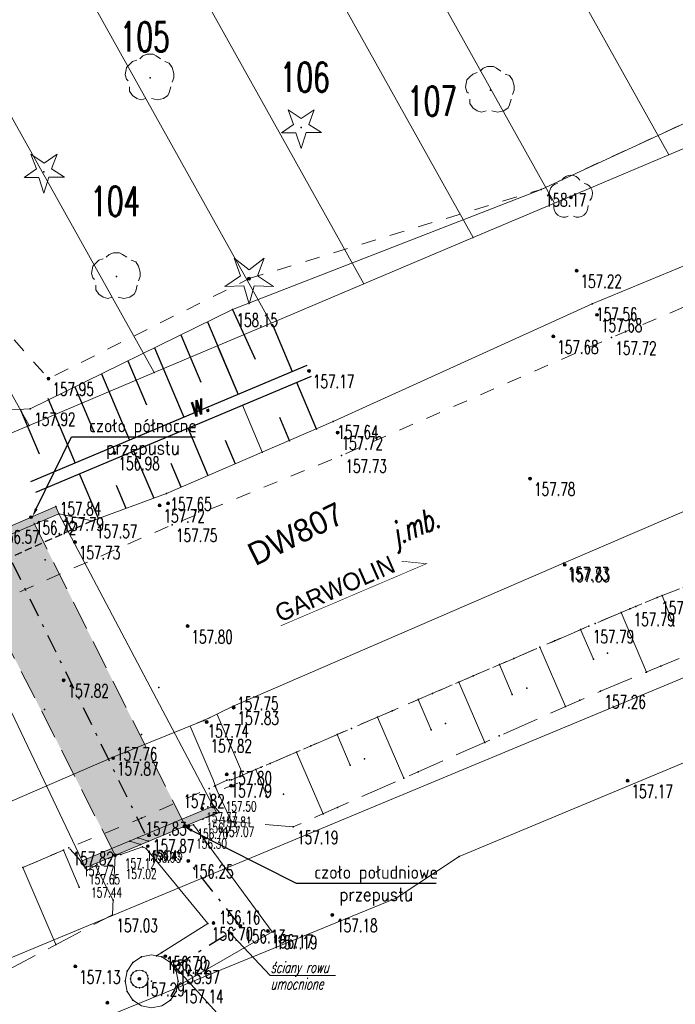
# Model space of a CAD drawing. Header units: metres. Extents: x 0 to 7483564, y 0 to 5680766.
# Tile 29 of 34: x 7483386 to 7483408, y 5680527 to 5680561. Entities that reach past the tile are written whole.
import ezdxf
from ezdxf import colors
from ezdxf.entities.mleader import LeaderData, LeaderLine
from ezdxf.enums import TextEntityAlignment as Align
from ezdxf.math import Vec2, Vec3

# ---------------------------------------------------------------- set-up
doc = ezdxf.new("R2010")
doc.units = ezdxf.units.M
doc.header["$PDSIZE"] = 1
for name, pattern in [('DASHDOT', [25.4, 12.7, -6.35, 0, -6.35]), ('GDE', [0]), ('HIDDEN', [0.375, 0.25, -0.125]), ('L_0_03', [1, 0.5, -0.5]), ('L_0_04', [1.5, 1, -0.5]), ('L_0_05', [1.75, 1.25, -0.5]), ('L_0_15', [0]), ('L_0_BB', [0])]:
    doc.linetypes.add(name, pattern=pattern)
for name, color, linetype in [('_STYL SKARPY', 8, 'Continuous'), ('_STYL_OPISY', 7, 'Continuous'), ('_STYL_OSIE', 5, 'DASHDOT')]:
    doc.layers.add(name, color=color, linetype=linetype)
for name, color, linetype, lineweight in [('_STYL_HATCH', 7, 'Continuous', 0), ('Dzialki', 90, 'GDE', 13), ('krawedz_drogi', 7, 'L_0_03', 18), ('kraweznik', 7, 'Continuous', 18), ('murek', 7, 'Continuous', 18), ('Numery_dzialek', 90, 'Continuous', 13), ('obrzeze', 7, 'L_0_03', 18), ('odwodnienie', 7, 'L_0_BB', 18), ('ogrodzenie', 7, 'L_0_15', 18), ('opisy', 7, 'Continuous', 18), ('plyta', 7, 'Continuous', 18), ('przeswit', 7, 'L_0_04', 18), ('row', 7, 'Continuous', 18), ('rzedne', 8, 'Continuous', 18), ('skarpy', 7, 'L_0_05', 18), ('skarpy_ist', 5, 'Continuous', 18), ('studnia', 7, 'Continuous', 18), ('zadrzewienie', 7, 'L_0_03', 18)]:
    doc.layers.add(name, color=color, linetype=linetype, lineweight=lineweight)
doc.styles.add('Romans', font='Romans.shx', dxfattribs={"width": 0.75})
doc.styles.get("Standard").update_dxf_attribs({"font": 'romans.shx', "width": 0.75})

# ---------------------------------------------------------------- blocks, each defined once
blk = doc.blocks.new('L_0_BB_1')
at = {"color": 0, "linetype": 'Continuous', "lineweight": 13, "flags": 128}
blk.add_lwpolyline([(0, -0.5), (0, 0.5)], dxfattribs=at)
blk = doc.blocks.new('L_0_BB_2')
at = {"color": 0, "linetype": 'Continuous', "lineweight": 13, "flags": 128}
blk.add_lwpolyline([(0, 0.5), (0, -0.5)], dxfattribs=at)
blk = doc.blocks.new('WSU')
at = {"linetype": 'Continuous', "lineweight": 13}
blk.add_hatch(color=0, dxfattribs=at).paths.add_polyline_path([(0, -0.1, 1), (0, 0.1, 1)])
at = {"color": 0, "linetype": 'Continuous', "lineweight": 13}
blk.add_circle((0, 0), 0.1, dxfattribs=at)
blk = doc.blocks.new('WSP')
at = {"linetype": 'Continuous', "lineweight": 13}
blk.add_hatch(color=0, dxfattribs=at).paths.add_polyline_path([(0, -0.1, 1), (0, 0.1, 1)])
at = {"color": 0, "linetype": 'Continuous', "lineweight": 13}
blk.add_circle((0, 0), 0.1, dxfattribs=at)
blk = doc.blocks.new('DIG')
at = {"linetype": 'Continuous', "lineweight": 18}
blk.add_hatch(color=0, dxfattribs=at).paths.add_polyline_path([(0, -0.1, 1), (0, 0.1, 1)])
at = {"color": 0, "linetype": 'Continuous', "lineweight": 18, "flags": 128}
blk.add_lwpolyline([(0, -1.74), (-0.35, -0.48), (-1.65, -0.54), (-0.57, 0.18), (-1.02, 1.4), (0, 0.6), (1.02, 1.4), (0.57, 0.18), (1.65, -0.54), (0.35, -0.48), (0, -1.74)], dxfattribs=at)
at = {"color": 0, "linetype": 'Continuous', "lineweight": 18}
blk.add_circle((0, 0), 0.1, dxfattribs=at)
blk = doc.blocks.new('DLI')
at = {"linetype": 'Continuous', "lineweight": 18}
blk.add_hatch(color=0, dxfattribs=at).paths.add_polyline_path([(0, -0.1, 1), (0, 0.1, 1)])
at = {"color": 0, "linetype": 'Continuous', "lineweight": 18}
blk.add_circle((0, 0), 0.1, dxfattribs=at)
for centre, radius, start, end in [((0, 0.8), 0.7, 29.8459319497, 150.1540680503), ((-0.77, 0.25), 0.7, 101.6336339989, 222.6626941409), ((0.77, 0.25), 0.7, 317.3373058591, 78.36636600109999), ((-0.46, -0.64), 0.71, 174.3693172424, 292.5572466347), ((0.46, -0.64), 0.71, 247.4427533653, 5.6306827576)]:
    blk.add_arc(centre, radius, start, end, dxfattribs=at)
blk = doc.blocks.new('DLN')
at = {"color": 0, "linetype": 'Continuous', "lineweight": 18, "flags": 128}
for points in [[(-0.7, 1.3), (-0.5, 1.5), (-0.2, 1.6), (0.2, 1.6), (0.4, 1.5), (0.7, 1.3)], [(-0.9, 1.2), (-1.2, 1.1), (-1.4, 0.9), (-1.6, 0.7), (-1.7, 0.2), (-1.6, -0.1), (-1.5, -0.2)], [(1.5, -0.3), (1.6, 0), (1.6, 0.3), (1.5, 0.7), (1.3, 1), (1, 1.1)], [(-1.4, -0.6), (-1.4, -0.9), (-1.2, -1.2), (-0.9, -1.4), (-0.6, -1.5), (-0.3, -1.4)], [(0.1, -1.4), (0.5, -1.5), (0.9, -1.4), (1.2, -1.2), (1.3, -1), (1.4, -0.6)]]:
    blk.add_lwpolyline(points, dxfattribs=at)
blk = doc.blocks.new('DIN')
at = {"color": 0, "linetype": 'Continuous', "lineweight": 13, "flags": 128}
blk.add_lwpolyline([(-1.3, -0.38), (-0.34, -0.38), (0, -1.44), (0.34, -0.36), (1.4, -0.36), (0.52, 0.2), (0.9, 1.2), (0.02, 0.6), (-0.88, 1.2), (-0.5, 0.2), (-1.32, -0.38)], dxfattribs=at)
blk = doc.blocks.new('A$C4FD9118A')
for p in [(-66.98405887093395, 38.85339294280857), (-55.43405887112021, 38.43339294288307), (-61.86405887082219, 37.17339294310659), (-70.5940588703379, 35.66339294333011), (-53.71728740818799, 35.06824974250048), (-68.12405887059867, 32.11339294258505), (-52.51093432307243, 32.30734474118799), (-51.98200202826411, 31.18836383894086), (-64.18584341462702, 30.98955747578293), (-51.8152354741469, 30.81153017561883), (-53.30162037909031, 30.07771441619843), (-51.33229149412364, 30.03875641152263), (-61.59253642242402, 28.90794123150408), (-70.43229148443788, 28.64490907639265), (-71.05224750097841, 27.62557674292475), (-60.76979701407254, 27.19278856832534), (-60.62096849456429, 26.81423785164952), (-68.19242995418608, 26.12673364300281), (-60.48843415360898, 26.03716716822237), (-54.09096324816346, 25.25306818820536), (-66.43251405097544, 24.74473331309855), (-66.37557450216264, 24.41373664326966), (-70.17958673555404, 24.30272942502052), (-70.08639002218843, 24.06314433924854), (-66.66316166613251, 24.34460233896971), (-71.02704563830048, 23.94388243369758), (-68.95352427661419, 23.81776057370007), (-66.23933145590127, 23.6879547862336), (-69.53492572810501, 23.09907727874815), (-70.54405887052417, 22.49339294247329), (-52.95113614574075, 22.38220250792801), (-52.91376444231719, 22.32714973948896), (-49.77399957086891, 21.22178164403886), (-49.60978012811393, 21.2856268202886), (-50.71030271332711, 20.8315472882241), (-50.50398043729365, 20.91753871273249), (-50.9954673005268, 20.71141410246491), (-65.71455647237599, 20.24637214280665), (-52.37683457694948, 20.12677707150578), (-52.094327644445, 20.24848988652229), (-51.88665299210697, 20.33597837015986), (-49.2114425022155, 20.26104222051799), (-53.26495514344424, 19.74414698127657), (-53.7544224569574, 19.53326916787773), (-54.64254302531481, 19.1506390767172), (-51.94396128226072, 19.12203728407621), (-51.4608994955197, 19.32535154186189), (-55.13201033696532, 18.93976126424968), (-49.65737309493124, 18.88624367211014), (-69.92148389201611, 18.40858667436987), (-56.02013090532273, 18.5571311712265), (-50.14189479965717, 18.68525747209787), (-66.68405887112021, 18.16339294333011), (-56.50959821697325, 18.34625335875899), (-54.2060725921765, 18.13754999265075), (-57.88718609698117, 17.75274545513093), (-57.39771878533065, 17.9636232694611), (-54.69456595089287, 17.92441153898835), (-52.39749659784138, 17.73069379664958), (-51.69749023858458, 18.03997530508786), (-70.56405887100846, 17.41339294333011), (-64.1661790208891, 17.53384903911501), (-64.15015883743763, 17.48328911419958), (-52.8850160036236, 17.51529470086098), (-65.16648476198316, 17.04659163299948), (-59.26477397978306, 17.15923755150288), (-58.77530666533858, 17.3701153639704), (-65.06618043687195, 16.99206569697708), (-60.1528945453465, 16.77660746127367), (-57.44425939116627, 16.72467074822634), (-56.9557660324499, 16.93780920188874), (-67.2740588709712, 16.56339294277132), (-60.64236185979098, 16.56572964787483), (-55.14170771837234, 16.51822802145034), (-61.53048242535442, 16.1830995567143), (-55.62922712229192, 16.30282892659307), (-68.2750468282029, 15.7837247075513), (-68.23922398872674, 15.76478731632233), (-62.0199497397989, 15.97222174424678), (-59.70545947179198, 15.73806841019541), (-63.398194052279, 15.38025494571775), (-63.21105403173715, 15.45905679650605), (-62.90807030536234, 15.5895916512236), (-60.19395283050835, 15.52492995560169), (-64.38302615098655, 15.21557753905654), (-58.37343824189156, 15.09036315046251), (-57.8859188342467, 15.30576224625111), (-64.98265646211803, 14.73988436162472), (-64.78592604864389, 14.83155201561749), (-64.38593791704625, 15.0179287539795), (-64.29459505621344, 15.02581506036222), (-64.23729275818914, 14.82903627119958), (-64.22582350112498, 15.03175261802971), (-50.78168907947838, 14.99869049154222), (-62.99612510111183, 14.42541453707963), (-62.45515291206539, 14.5383276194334), (-65.21811209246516, 14.06104182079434), (-65.1630588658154, 14.2163929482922), (-64.88362551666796, 14.21620452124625), (-64.84309836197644, 14.13320761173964), (-60.6301299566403, 14.09329647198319), (-67.27828450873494, 13.73017317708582), (-65.19602781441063, 13.70084303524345), (-64.72547515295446, 13.90838759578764), (-64.63422405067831, 13.91986384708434), (-61.11764935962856, 13.8778973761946), (-65.78831874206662, 13.46193986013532), (-65.68258568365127, 13.45201008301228), (-65.51791634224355, 13.50264391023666), (-64.2187673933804, 13.61435758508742), (-64.17237904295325, 13.61025231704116), (-62.13208865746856, 13.42969099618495), (-67.402058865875, 13.06539294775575), (-67.02216092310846, 13.14169066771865), (-69.74828064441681, 12.72135736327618), (-67.6700588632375, 12.95339294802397), (-67.30805886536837, 12.8303929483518), (-67.24611035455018, 12.75398530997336), (-67.06235988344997, 12.77988123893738), (-67.03505886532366, 12.94339294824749), (-69.92487652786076, 12.64579087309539), (-68.17378910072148, 12.47245103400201), (-67.97484033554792, 12.49585843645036), (-67.11381415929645, 12.69598862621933), (-56.49822423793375, 12.43071513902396), (-71.30392596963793, 12.05568695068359), (-69.38459279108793, 12.32740408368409), (-69.29400268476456, 12.27748843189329), (-69.18644657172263, 12.04863921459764), (-68.83390779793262, 12.10766524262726), (-65.6906310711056, 12.27752861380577), (-69.11754293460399, 11.96175147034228), (-69.38840745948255, 11.39208395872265), (-68.23638371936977, 10.94616540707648), (-58.63012031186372, 11.02001599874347), (-68.2592276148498, 10.45090529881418), (-60.80317533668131, 10.44722630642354), (-65.02438696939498, 10.15903222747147), (-64.83352353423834, 10.16810259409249), (-63.92203211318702, 10.07542162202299), (-62.98768493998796, 9.899662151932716), (-62.84379982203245, 9.87044111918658), (-70.18313932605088, 9.43645306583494), (-67.27847395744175, 9.024884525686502), (-67.27847395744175, 9.024884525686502), (-66.76497407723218, 9.05858137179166), (-66.58964377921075, 9.024884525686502), (-66.58964377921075, 9.024884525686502), (-66.5842648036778, 9.170749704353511), (-66.47119343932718, 9.045547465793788), (-69.52255178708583, 8.696673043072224), (-67.5704549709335, 8.829789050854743), (-66.29766276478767, 8.829789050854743), (-66.1496883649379, 8.69750080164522), (-67.76555044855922, 8.537808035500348), (-67.62353966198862, 8.390891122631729), (-67.55850783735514, 8.48821812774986), (-67.46118083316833, 8.553249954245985), (-67.23157077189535, 8.553249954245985), (-67.13424376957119, 8.48821812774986), (-67.06921194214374, 8.390891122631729), (-66.10256728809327, 8.537808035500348), (-67.83405886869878, 8.193392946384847), (-67.6463758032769, 8.276086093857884), (-67.62353966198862, 8.161281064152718), (-67.55850783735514, 8.063954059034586), (-67.34637580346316, 8.276086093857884), (-67.13424376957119, 8.063954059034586), (-67.06921194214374, 8.161281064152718), (-67.04637580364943, 8.276086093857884), (-66.93405886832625, 8.193392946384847), (-66.0340588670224, 8.193392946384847), (-66.0340588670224, 8.193392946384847), (-66.02767233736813, 8.037186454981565), (-67.76555044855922, 7.848977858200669), (-67.46118083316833, 7.998922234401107), (-67.34637580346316, 7.976086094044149), (-67.23157077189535, 7.998922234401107), (-66.10256728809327, 7.848977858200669), (-66.10256728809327, 7.848977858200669), (-66.07280729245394, 8.005186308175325), (-68.43353322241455, 7.464089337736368), (-67.5704549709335, 7.556996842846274), (-66.29766276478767, 7.556996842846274)]:
    blk.add_point(p)
at = {"color": 5}
for p in [(-52.70660560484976, 34.80279891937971), (-63.62785046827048, 32.03938573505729)]:
    blk.add_point(p, dxfattribs=at)
at = {"layer": 'Dzialki', "linetype": 'Continuous', "lineweight": 18, "flags": 128}
for points in [[(-49.38405886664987, 36.24339294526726), (-97.55405886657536, 122.5333929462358)], [(-101.0740588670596, 120.2333929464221), (-53.26405886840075, 34.60339294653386)], [(-56.02405886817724, 33.43339294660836), (-103.5740588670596, 118.6033929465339)], [(-59.73405886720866, 31.86339294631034), (-106.9340588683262, 116.4133929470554)], [(-62.87405886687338, 30.53339294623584), (-109.7740588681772, 114.5633929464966)], [(-66.84405886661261, 28.85339294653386), (-113.3740588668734, 112.2133929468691)], [(-71.08405886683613, 27.05339294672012), (-117.2240588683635, 109.7033929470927)], [(-45.87405886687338, 37.72339294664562), (-49.38405886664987, 36.24339294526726)], [(-49.38405886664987, 36.24339294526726), (-53.26405886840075, 34.60339294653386)], [(-93.894058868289, -0.2466070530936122), (-8.9740588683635, 35.11339294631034)], [(-53.26405886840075, 34.60339294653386), (-56.02405886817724, 33.43339294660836)], [(-56.02405886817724, 33.43339294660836), (-59.73405886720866, 31.86339294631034)], [(-59.73405886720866, 31.86339294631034), (-62.87405886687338, 30.53339294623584)], [(-62.87405886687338, 30.53339294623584), (-66.84405886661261, 28.85339294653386)], [(-66.84405886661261, 28.85339294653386), (-71.08405886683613, 27.05339294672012)], [(-71.08405886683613, 27.05339294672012), (-74.7840588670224, 25.49339294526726)]]:
    blk.add_lwpolyline(points, dxfattribs=at)
at = {"layer": 'Dzialki'}
for p in [(-49.38405886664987, 36.24339294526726), (-49.38405886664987, 36.24339294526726), (-49.38405886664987, 36.24339294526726), (-53.26405886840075, 34.60339294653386), (-53.26405886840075, 34.60339294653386), (-53.26405886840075, 34.60339294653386), (-56.02405886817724, 33.43339294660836), (-56.02405886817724, 33.43339294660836), (-56.02405886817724, 33.43339294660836), (-59.73405886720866, 31.86339294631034), (-59.73405886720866, 31.86339294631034), (-59.73405886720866, 31.86339294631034), (-62.87405886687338, 30.53339294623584), (-62.87405886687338, 30.53339294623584), (-62.87405886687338, 30.53339294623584), (-66.84405886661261, 28.85339294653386), (-66.84405886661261, 28.85339294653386), (-66.84405886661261, 28.85339294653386), (-71.08405886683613, 27.05339294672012), (-71.08405886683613, 27.05339294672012), (-71.08405886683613, 27.05339294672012)]:
    blk.add_point(p, dxfattribs=at)
at = {"layer": 'krawedz_drogi', "color": 5, "lineweight": 18, "flags": 128}
blk.add_lwpolyline([(-97.65871957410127, 14.59161719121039), (-97.33680782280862, 13.77367041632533), (-96.83821584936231, 12.82796861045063), (-96.14926148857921, 11.96814348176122), (-95.35680159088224, 11.5826352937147), (-94.33181497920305, 11.55592496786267), (-93.65162557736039, 11.58157190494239), (-87.6223759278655, 14.28680146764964), (-86.93657471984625, 15.00147777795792), (-86.45154272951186, 15.82708023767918), (-86.21777007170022, 16.64385965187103), (-86.148680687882, 17.16906384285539), (-87.04690364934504, 19.52839536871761), (-82.63605371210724, 20.89553987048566), (-82.13445313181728, 19.60473612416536), (-81.64413522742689, 18.86179597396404), (-80.9861344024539, 18.55784667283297), (-80.3257951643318, 18.39850591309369), (-79.81807372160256, 18.20327814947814), (-79.04560780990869, 18.2538121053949), (-78.13485273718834, 18.44840547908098), (-66.23933145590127, 23.6879547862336), (-60.48843415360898, 26.03716716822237), (-51.33229149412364, 30.03875641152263), (-44.79475014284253, 32.78306677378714), (-37.01598768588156, 36.05959175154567), (-12.47440232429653, 46.644536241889)], dxfattribs=at)
at = {"layer": 'kraweznik', "color": 5, "linetype": 'Continuous', "lineweight": 18, "flags": 128}
blk.add_lwpolyline([(-10.52333421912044, 40.48457363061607), (-22.93031507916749, 35.16325949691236), (-38.11132307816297, 28.75839057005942), (-52.95113614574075, 22.38220250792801), (-64.1661790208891, 17.53384903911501), (-65.16648476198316, 17.04659163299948), (-68.2750468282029, 15.7837247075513), (-76.85166242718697, 12.08183220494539), (-77.77490819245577, 11.63985596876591), (-84.33334650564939, 8.817695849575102), (-86.34926766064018, 7.936996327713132), (-92.22929698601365, 3.934790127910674), (-99.6423544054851, -1.300909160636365), (-111.2549260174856, -6.339847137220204)], dxfattribs=at)
at = {"layer": 'murek', "color": 5, "linetype": 'Continuous', "lineweight": 18, "flags": 128}
for points in [[(-74.08440380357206, 22.34402827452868), (-74.17183565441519, 22.57746437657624), (-70.17958673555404, 24.30272942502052), (-70.08639002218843, 24.06314433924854), (-74.08440380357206, 22.34402827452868)], [(-69.18644657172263, 12.04863921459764), (-69.29400268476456, 12.27748843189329), (-64.84309836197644, 14.13320761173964), (-64.72547515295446, 13.90838759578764), (-69.18644657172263, 12.04863921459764)], [(-67.402058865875, 13.06539294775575), (-67.03505886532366, 12.94339294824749)], [(-67.6700588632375, 12.95339294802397), (-67.30805886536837, 12.8303929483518)]]:
    blk.add_lwpolyline(points, dxfattribs=at)
at = {"layer": 'obrzeze', "color": 5, "lineweight": 18, "flags": 128}
for points in [[(-9.886831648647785, 38.41063863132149), (-21.77061639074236, 33.23035655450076), (-37.79345708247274, 26.38556005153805), (-47.0416205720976, 22.39025089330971), (-48.35753192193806, 21.81332506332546), (-48.8461332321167, 21.58251717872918), (-49.77399957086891, 21.22178164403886), (-50.71030271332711, 20.8315472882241), (-52.094327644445, 20.24848988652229), (-63.21105403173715, 15.45905679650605), (-64.22582350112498, 15.03175261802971)], [(-64.38593791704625, 15.0179287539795), (-64.98265646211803, 14.73988436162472), (-67.27828450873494, 13.73017317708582), (-69.74828064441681, 12.72135736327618), (-76.12000664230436, 9.994855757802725), (-76.9570492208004, 9.6120002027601), (-78.73275814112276, 8.788440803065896), (-83.46571218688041, 6.874576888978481), (-85.21351715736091, 6.1104790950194), (-84.19855648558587, 3.735046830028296), (-84.15019810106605, 3.599017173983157)]]:
    blk.add_lwpolyline(points, dxfattribs=at)
at = {"layer": 'odwodnienie', "lineweight": 18}
for p, q in [((-64.70679763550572, 17.24328364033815), (-63.919033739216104, 15.402207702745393)), ((-65.62617188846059, 16.84989962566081), (-64.847018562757, 15.028947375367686)), ((-63.919033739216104, 15.402207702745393), (-63.769439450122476, 15.005425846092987)), ((-64.847018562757, 15.028947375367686), (-64.70514606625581, 14.652646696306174))]:
    blk.add_line(p, q, dxfattribs=at)
at = {"layer": 'ogrodzenie', "lineweight": 18}
for p, q in [((-6.378717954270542, 33.13147293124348), (-37.41113381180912, 20.40942056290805)), ((-6.378717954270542, 33.13147293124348), (-37.41113381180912, 20.40942056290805)), ((-37.41113381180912, 20.40942056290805), (-56.49822423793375, 12.43071513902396)), ((-37.41113381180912, 20.40942056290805), (-56.49822423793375, 12.43071513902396)), ((-56.49822423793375, 12.43071513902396), (-58.63012031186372, 11.02001599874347)), ((-56.49822423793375, 12.43071513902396), (-58.63012031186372, 11.02001599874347)), ((-58.63012031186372, 11.02001599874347), (-68.22713313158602, 7.092393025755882)), ((-58.63012031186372, 11.02001599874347), (-68.22713313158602, 7.092393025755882)), ((-68.22713313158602, 7.092393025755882), (-76.0819274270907, 3.854176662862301)), ((-68.22713313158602, 7.092393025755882), (-76.0819274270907, 3.854176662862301))]:
    blk.add_line(p, q, dxfattribs=at)
at = {"layer": 'opisy', "linetype": 'Continuous', "lineweight": 13, "flags": 128}
for points in [[(-60.69561782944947, 8.392860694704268), (-62.91405887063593, 8.392860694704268), (-64.36405887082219, 9.933392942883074)], [(-60.63907146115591, 6.509216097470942), (-64.16057766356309, 6.509216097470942), (-66.1496883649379, 8.69750080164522)]]:
    blk.add_lwpolyline(points, dxfattribs=at)
at = {"layer": 'plyta', "color": 5, "linetype": 'Continuous', "lineweight": 18, "flags": 128}
for points in [[(-64.84309836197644, 14.13320761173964), (-70.08639002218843, 24.06314433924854)], [(-69.29400268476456, 12.27748843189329), (-74.08440380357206, 22.34402827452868)]]:
    blk.add_lwpolyline(points, dxfattribs=at)
at = {"layer": 'przeswit', "lineweight": 18, "flags": 128}
for points in [[(-65.78831874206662, 13.46193986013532), (-71.02704563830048, 23.94388243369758)], [(-68.17378910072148, 12.47245103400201), (-73.483368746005, 22.87286510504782)]]:
    blk.add_lwpolyline(points, dxfattribs=at)
at = {"layer": 'row', "color": 5, "linetype": 'Continuous', "lineweight": 18, "flags": 128}
for points in [[(-14.74775381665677, 51.64407429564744), (-40.43648979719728, 41.19975701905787), (-53.71728740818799, 35.06824974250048), (-64.18584341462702, 30.98955747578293)], [(-70.08639002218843, 24.06314433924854), (-68.95352427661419, 23.81776057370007), (-66.43251405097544, 24.74473331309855), (-60.76979701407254, 27.19278856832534), (-51.98200202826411, 31.18836383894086), (-45.09306884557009, 34.03725515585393), (-37.62052621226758, 37.19094857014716), (-12.72298297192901, 47.46722710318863)], [(-72.80738962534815, 27.5346001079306), (-71.05224750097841, 27.62557674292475), (-64.18584341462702, 30.98955747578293)], [(-66.07280729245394, 8.005186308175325), (-66.02767233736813, 8.037186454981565), (-62.84379982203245, 9.87044111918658), (-65.51791634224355, 13.50264391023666), (-65.78831874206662, 13.46193986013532)], [(-68.17378910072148, 12.47245103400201), (-67.97484033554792, 12.49585843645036), (-67.24611035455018, 12.75398530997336), (-67.11381415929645, 12.69598862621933), (-65.02438696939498, 10.15903222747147), (-66.5842648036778, 9.170749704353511), (-66.76497407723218, 9.05858137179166)]]:
    blk.add_lwpolyline(points, dxfattribs=at)
at = {"layer": 'skarpy', "color": 5, "lineweight": 18, "flags": 128}
blk.add_lwpolyline([(-9.886831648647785, 38.41063863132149), (-8.680295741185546, 34.53668474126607), (-20.08485027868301, 30.59349662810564), (-36.7251389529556, 24.25071045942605), (-51.69749023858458, 18.03997530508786), (-62.13208865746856, 13.42969099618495), (-65.19602781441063, 13.70084303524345), (-64.63422405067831, 13.91986384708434), (-64.88362551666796, 14.21620452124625), (-64.98265646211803, 14.73988436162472), (-64.38593791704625, 15.0179287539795), (-64.22582350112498, 15.03175261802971), (-63.21105403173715, 15.45905679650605), (-52.094327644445, 20.24848988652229), (-50.71030271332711, 20.8315472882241), (-49.77399957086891, 21.22178164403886), (-48.8461332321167, 21.58251717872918), (-48.35753192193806, 21.81332506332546), (-47.0416205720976, 22.39025089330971), (-37.79345708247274, 26.38556005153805), (-21.77061639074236, 33.23035655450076), (-9.886831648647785, 38.41063863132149)], dxfattribs=at)
at = {"layer": 'skarpy', "lineweight": 18, "flags": 128}
blk.add_lwpolyline([(-78.73275814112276, 8.788440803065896), (-77.893553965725, 6.604240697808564), (-75.82527731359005, 6.461431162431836), (-68.2592276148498, 10.45090529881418), (-68.17378910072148, 12.47245103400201), (-69.11754293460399, 11.96175147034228), (-69.18644657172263, 12.04863921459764), (-69.38459279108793, 12.32740408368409), (-69.74828064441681, 12.72135736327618), (-76.12000664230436, 9.994855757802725), (-76.9570492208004, 9.6120002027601), (-78.73275814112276, 8.788440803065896)], dxfattribs=at)
at = {"layer": 'skarpy', "linetype": 'Continuous', "lineweight": 18, "flags": 128}
for points in [[(-69.92487652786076, 12.64579087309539), (-69.38840745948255, 11.39208395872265)], [(-71.30392596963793, 12.05568695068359), (-70.18313932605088, 9.43645306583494)], [(-68.83390779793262, 12.10766524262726), (-68.23638371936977, 10.94616540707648)]]:
    blk.add_lwpolyline(points, dxfattribs=at)
at = {"layer": 'skarpy_ist', "linetype": 'Continuous', "lineweight": 18, "flags": 128}
for points in [[(-49.60978012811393, 21.2856268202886), (-49.2114425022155, 20.26104222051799)], [(-50.9954673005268, 20.71141410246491), (-50.14189479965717, 18.68525747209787)], [(-52.37683457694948, 20.12677707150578), (-51.94396128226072, 19.12203728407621)], [(-53.7544224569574, 19.53326916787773), (-52.8850160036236, 17.51529470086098)], [(-55.13201033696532, 18.93976126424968), (-54.69456595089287, 17.92441153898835)], [(-56.50959821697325, 18.34625335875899), (-55.62922712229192, 16.30282892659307)], [(-57.88718609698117, 17.75274545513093), (-57.44425939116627, 16.72467074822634)], [(-59.26477397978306, 17.15923755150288), (-58.37343824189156, 15.09036315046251)], [(-60.64236185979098, 16.56572964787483), (-60.19395283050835, 15.52492995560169)], [(-62.0199497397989, 15.97222174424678), (-61.11764935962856, 13.8778973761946)], [(-63.398194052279, 15.38025494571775), (-62.99612510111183, 14.42541453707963)], [(-64.78592604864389, 14.83155201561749), (-64.2187673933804, 13.61435758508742)]]:
    blk.add_lwpolyline(points, dxfattribs=at)
at = {"layer": 'studnia', "color": 5, "linetype": 'Continuous', "lineweight": 18, "flags": 128}
for points in [[(-66.93405886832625, 9.093392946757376), (-66.58964377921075, 9.024884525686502), (-66.29766276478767, 8.829789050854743), (-66.10256728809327, 8.537808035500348), (-66.0340588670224, 8.193392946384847), (-66.10256728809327, 7.848977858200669), (-66.29766276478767, 7.556996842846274), (-66.58964377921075, 7.361901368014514), (-66.93405886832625, 7.293392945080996), (-67.27847395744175, 7.361901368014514), (-67.5704549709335, 7.556996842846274), (-67.76555044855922, 7.848977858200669), (-67.83405886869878, 8.193392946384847), (-67.76555044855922, 8.537808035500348), (-67.5704549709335, 8.829789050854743), (-67.27847395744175, 9.024884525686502)], [(-67.34637580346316, 8.576086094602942), (-67.23157077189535, 8.553249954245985), (-67.13424376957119, 8.48821812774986), (-67.06921194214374, 8.390891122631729), (-67.04637580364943, 8.276086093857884), (-67.06921194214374, 8.161281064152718), (-67.13424376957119, 8.063954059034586), (-67.23157077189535, 7.998922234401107), (-67.34637580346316, 7.976086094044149), (-67.46118083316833, 7.998922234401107), (-67.55850783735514, 8.063954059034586), (-67.62353966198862, 8.161281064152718), (-67.6463758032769, 8.276086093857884), (-67.62353966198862, 8.390891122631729), (-67.55850783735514, 8.48821812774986), (-67.46118083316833, 8.553249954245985)]]:
    blk.add_lwpolyline(points, close=True, dxfattribs=at)
at = {"layer": 'zadrzewienie', "lineweight": 18, "flags": 128}
for points in [[(-63.62785046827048, 32.03938573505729), (-53.71728740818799, 35.06824974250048), (-40.43648979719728, 41.19975701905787), (-14.74775381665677, 51.64407429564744)], [(-80.21778598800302, 39.69587371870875), (-70.43229148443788, 28.64490907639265), (-63.62785046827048, 32.03938573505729)]]:
    blk.add_lwpolyline(points, dxfattribs=at)
at = {"linetype": 'Continuous', "xscale": 0.5, "yscale": 0.5, "zscale": 0.5}
for name, p in [('DLN', (-66.98405887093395, 38.85339294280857)), ('DLN', (-55.43405887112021, 38.43339294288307)), ('DIN', (-61.86405887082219, 37.17339294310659)), ('DIN', (-70.5940588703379, 35.66339294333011)), ('DLN', (-68.12405887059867, 32.11339294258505)), ('WSP', (-52.51093432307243, 32.30734474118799)), ('WSP', (-51.8152354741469, 30.81153017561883)), ('WSU', (-53.30162037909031, 30.07771441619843)), ('WSP', (-61.59253642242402, 28.90794123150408)), ('WSP', (-70.43229148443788, 28.64490907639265)), ('WSP', (-60.62096849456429, 26.81423785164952)), ('WSP', (-68.19242995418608, 26.12673364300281)), ('WSU', (-54.09096324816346, 25.25306818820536)), ('WSU', (-66.66316166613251, 24.34460233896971)), ('WSP', (-66.37557450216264, 24.41373664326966)), ('WSP', (-71.02704563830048, 23.94388243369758)), ('WSU', (-69.53492572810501, 23.09907727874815)), ('WSU', (-52.91376444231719, 22.32714973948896)), ('WSU', (-65.71455647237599, 20.24637214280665)), ('WSU', (-69.92148389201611, 18.40858667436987)), ('WSU', (-64.15015883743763, 17.48328911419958)), ('WSU', (-65.06618043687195, 16.99206569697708)), ('WSU', (-68.23922398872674, 15.76478731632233)), ('WSU', (-64.38302615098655, 15.21557753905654)), ('WSP', (-50.78168907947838, 14.99869049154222)), ('WSU', (-64.23729275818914, 14.82903627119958)), ('WSP', (-65.21811209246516, 14.06104182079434)), ('WSP', (-65.78831874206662, 13.46193986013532)), ('WSP', (-65.68258568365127, 13.45201008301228)), ('WSU', (-67.02216092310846, 13.14169066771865)), ('WSP', (-67.06235988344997, 12.77988123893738)), ('WSP', (-68.17378910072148, 12.47245103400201)), ('WSP', (-65.6906310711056, 12.27752861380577)), ('WSP', (-60.80317533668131, 10.44722630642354)), ('WSP', (-64.83352353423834, 10.16810259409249)), ('WSP', (-63.92203211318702, 10.07542162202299)), ('WSP', (-62.98768493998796, 9.899662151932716)), ('WSP', (-66.47119343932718, 9.045547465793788)), ('WSP', (-69.52255178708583, 8.696673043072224)), ('WSU', (-66.1496883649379, 8.69750080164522)), ('WSU', (-67.34637580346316, 8.276086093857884)), ('WSP', (-68.43353322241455, 7.464089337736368))]:
    blk.add_blockref(name, p, dxfattribs=at)
at = {"color": 5, "linetype": 'Continuous', "xscale": 0.5, "yscale": 0.5, "zscale": 0.5}
for name, p in [('DLI', (-52.70660560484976, 34.80279891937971)), ('DIG', (-63.62785046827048, 32.03938573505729))]:
    blk.add_blockref(name, p, dxfattribs=at)
at = {"layer": 'odwodnienie', "linetype": 'Continuous'}
for name, p, xscale, yscale, zscale, rotation in [('L_0_BB_1', (-65.16648476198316, 17.04659163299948), 0.5, 0.5, 0.5, 293.17), ('L_0_BB_2', (-64.23729275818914, 14.82903627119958), 0.4999999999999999, 0.4999999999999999, 0.4999999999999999, 110.66)]:
    blk.add_blockref(name, p, dxfattribs=dict(at, xscale=xscale, yscale=yscale, zscale=zscale, rotation=rotation))
at = {"layer": 'Numery_dzialek', "lineweight": 20, "width": 0.66}
for s, p in [('105', (-68.01405886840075, 40.74339294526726)), ('106', (-62.58405886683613, 39.37339294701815)), ('107', (-58.26405886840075, 38.56339294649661)), ('104', (-69.01405886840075, 35.1633929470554))]:
    blk.add_text(s, height=1, dxfattribs=at).set_placement(p, align=Align.TOP_LEFT)
at = {"layer": 'opisy', "lineweight": 15, "oblique": 15, "width": 0.66}
for s, p in [('w.', (-65.8440588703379, 27.99339294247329)), ('j.mb.', (-58.93405887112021, 23.6533929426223))]:
    blk.add_text(s, height=0.75, rotation=23.4, dxfattribs=at).set_placement(p, align=Align.TOP_LEFT)
for s, p in [('ściany rowu', (-62.89502316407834, 8.857469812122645)), ('umocnione', (-62.89502316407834, 8.294969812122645))]:
    blk.add_text(s, height=0.375, dxfattribs=at).set_placement(p, align=Align.TOP_LEFT)
at = {"layer": 'rzedne', "lineweight": 9, "width": 0.66}
for s, height, p in [('158.17', 0.45, (-53.58228740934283, 34.933249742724)), ('157.22', 0.45, (-52.37593432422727, 32.17234474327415)), ('158.15', 0.45, (-64.05084341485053, 30.85455747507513)), ('157.56', 0.45, (-51.84700203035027, 31.05336383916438)), ('157.68', 0.45, (-51.68023547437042, 30.67653017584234)), ('157.68', 0.45, (-53.16662038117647, 29.94271441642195)), ('157.72', 0.45, (-51.1972914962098, 29.90375641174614)), ('157.17', 0.45, (-61.45753642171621, 28.77294123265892)), ('157.95', 0.45, (-70.2972914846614, 28.50990907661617)), ('157.92', 0.45, (-70.91724750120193, 27.49057674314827)), ('157.64', 0.45, (-60.63479701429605, 27.05778856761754)), ('157.72', 0.45, (-60.48596849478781, 26.67923785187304)), ('156.98', 0.45, (-68.05742995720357, 25.99173364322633)), ('157.73', 0.45, (-60.35343415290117, 25.90216716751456)), ('157.78', 0.45, (-53.95596324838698, 25.11806818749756)), ('157.65', 0.45, (-66.29751405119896, 24.60973331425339)), ('157.72', 0.45, (-66.5281616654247, 24.20960233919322)), ('156.72', 0.45, (-70.892045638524, 23.8088824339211)), ('157.79', 0.45, (-69.95139002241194, 23.92814433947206)), ('156.57', 0.45, (-72.1351610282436, 23.49717306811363)), ('157.57', 0.45, (-68.8185242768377, 23.68276057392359)), ('157.75', 0.45, (-66.10433145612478, 23.55295478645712)), ('157.73', 0.45, (-69.39992572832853, 22.96407727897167)), ('157.73', 0.45, (-52.81613614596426, 22.24720250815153)), ('157.83', 0.45, (-52.77876444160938, 22.19214973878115)), ('157.78', 0.45, (-49.63899957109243, 21.0867816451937)), ('157.79', 0.45, (-50.57530271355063, 20.6965472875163)), ('157.79', 0.45, (-51.95932764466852, 20.11348988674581)), ('157.75', 0.45, (-64.03117902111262, 17.84359324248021)), ('157.26', 0.45, (-51.56249023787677, 17.90497530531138)), ('157.83', 0.45, (-64.01515883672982, 17.3482891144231)), ('157.74', 0.45, (-65.03148476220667, 16.91159163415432)), ('157.82', 0.45, (-64.93118043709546, 16.403171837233)), ('157.80', 0.45, (-64.24802615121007, 15.31481387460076)), ('157.79', 0.45, (-64.25093791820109, 14.88292875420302)), ('157.17', 0.45, (-50.6466890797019, 14.86369049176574)), ('157.50', 0.3375, (-64.42220797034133, 14.29641865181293)), ('157.77', 0.3375, (-65.08311209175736, 13.92604182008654)), ('157.81', 0.3375, (-64.59047515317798, 13.77338759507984)), ('156.70', 0.3375, (-65.38291634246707, 13.36764391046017)), ('156.73', 0.3375, (-65.06102781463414, 13.56584303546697)), ('157.07', 0.3375, (-64.49922405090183, 13.43873327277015)), ('156.30', 0.3375, (-65.42358989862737, 13.03576256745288)), ('157.19', 0.45, (-61.99708865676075, 13.29469099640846)), ('157.12', 0.3375, (-67.83984033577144, 12.36085843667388)), ('157.04', 0.3375, (-67.1111103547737, 12.61898531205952)), ('156.93', 0.3375, (-66.97881416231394, 12.56098862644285)), ('156.45', 0.3375, (-66.92735988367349, 12.6448812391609)), ('157.77', 0.3375, (-69.25371367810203, 12.10179064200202)), ('157.65', 0.3375, (-69.05556745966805, 11.82302577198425)), ('157.02', 0.3375, (-67.81621370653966, 12.00382975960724)), ('157.44', 0.3375, (-68.98666382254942, 11.37599704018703)), ('157.03', 0.45, (-68.12422761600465, 10.31590529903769)), ('156.70', 0.45, (-64.8893869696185, 10.02403222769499)), ('157.18', 0.45, (-60.66817533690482, 10.31222630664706)), ('156.13', 0.45, (-63.78703211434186, 9.940421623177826)), ('156.17', 0.45, (-62.8526849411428, 9.764662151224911)), ('157.19', 0.45, (-62.70879982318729, 9.735441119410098)), ('156.70', 0.45, (-66.44926480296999, 9.035749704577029)), ('156.22', 0.45, (-66.3361934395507, 8.910547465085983)), ('157.13', 0.45, (-69.38755178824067, 8.561673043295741)), ('155.97', 0.45, (-66.0146883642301, 8.562500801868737)), ('157.29', 0.45, (-67.21137580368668, 8.141086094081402)), ('157.14', 0.45, (-65.89267233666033, 7.902186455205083))]:
    blk.add_text(s, height=height, dxfattribs=at).set_placement(p, align=Align.TOP_LEFT)
at = {"layer": 'rzedne', "color": 7, "lineweight": 9, "width": 0.66}
for s, p in [('157.84', (-70.04458673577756, 24.45379230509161)), ('157.80', (-65.57955647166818, 20.11137214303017)), ('157.82', (-69.78648389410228, 18.27358667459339)), ('157.76', (-68.14004682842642, 16.13144068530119)), ('157.87', (-68.10422398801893, 15.62978731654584)), ('157.82', (-65.85388970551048, 14.53075325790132)), ('157.83', (-67.14328450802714, 13.59517317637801)), ('157.87', (-66.8871609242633, 13.00669066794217)), ('157.82', (-69.61328064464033, 12.58635736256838)), ('156.25', (-65.5556310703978, 12.14252861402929)), ('156.16', (-64.64579195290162, 10.58193456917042))]:
    blk.add_text(s, height=0.45, dxfattribs=at).set_placement(p, align=Align.TOP_LEFT)

msp = doc.modelspace()

# ---------------------------------------------------------------- linework, layer by layer
at = {"layer": '_STYL SKARPY'}
for p, q in [((7483393.353166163, 5680550.93435074), (7483394.118413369, 5680549.24998275)), ((7483393.353166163, 5680550.93435074), (7483394.118413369, 5680549.24998275)), ((7483392.499662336, 5680550.516203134), (7483393.537056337, 5680548.054434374)), ((7483392.499662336, 5680550.516203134), (7483393.537056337, 5680548.054434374)), ((7483394.699770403, 5680550.445531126), (7483395.38009679, 5680548.831095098)), ((7483394.699770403, 5680550.445531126), (7483395.38009679, 5680548.831095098)), ((7483391.600196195, 5680550.075537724), (7483392.275372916, 5680548.473322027)), ((7483391.600196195, 5680550.075537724), (7483392.275372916, 5680548.473322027)), ((7483390.700730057, 5680549.634872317), (7483391.69401588, 5680547.27777365)), ((7483390.700730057, 5680549.634872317), (7483391.69401588, 5680547.27777365)), ((7483392.856729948, 5680549.668870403), (7483393.537056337, 5680548.054434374)), ((7483392.856729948, 5680549.668870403), (7483393.537056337, 5680548.054434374)), ((7483389.801263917, 5680549.194206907), (7483390.432332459, 5680547.696661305)), ((7483389.801263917, 5680549.194206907), (7483390.432332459, 5680547.696661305)), ((7483388.901797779, 5680548.753541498), (7483389.850975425, 5680546.501112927)), ((7483388.901797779, 5680548.753541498), (7483389.850975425, 5680546.501112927)), ((7483388.002331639, 5680548.312876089), (7483388.63340018, 5680546.815330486)), ((7483388.002331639, 5680548.312876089), (7483388.63340018, 5680546.815330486)), ((7483396.215755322, 5680546.848050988), (7483395.535428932, 5680548.462487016)), ((7483396.215755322, 5680546.848050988), (7483395.535428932, 5680548.462487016)), ((7483387.080811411, 5680547.924545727), (7483388.007934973, 5680545.7244522)), ((7483387.080811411, 5680547.924545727), (7483388.007934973, 5680545.7244522)), ((7483386.159291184, 5680547.536215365), (7483386.790359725, 5680546.038669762)), ((7483386.159291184, 5680547.536215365), (7483386.790359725, 5680546.038669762)), ((7483395.294235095, 5680546.459720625), (7483394.954071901, 5680547.266938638)), ((7483395.294235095, 5680546.459720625), (7483394.954071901, 5680547.266938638)), ((7483392.529674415, 5680545.294729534), (7483391.849348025, 5680546.909165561)), ((7483392.529674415, 5680545.294729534), (7483391.849348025, 5680546.909165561)), ((7483393.451194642, 5680545.683059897), (7483393.111031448, 5680546.490277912)), ((7483393.451194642, 5680545.683059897), (7483393.111031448, 5680546.490277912)), ((7483390.686633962, 5680544.518068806), (7483390.006307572, 5680546.132504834)), ((7483390.686633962, 5680544.518068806), (7483390.006307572, 5680546.132504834)), ((7483391.608154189, 5680544.90639917), (7483391.267990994, 5680545.713617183)), ((7483391.608154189, 5680544.90639917), (7483391.267990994, 5680545.713617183)), ((7483388.801250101, 5680543.841890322), (7483388.163267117, 5680545.35584411)), ((7483388.801250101, 5680543.841890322), (7483388.163267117, 5680545.35584411)), ((7483389.740826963, 5680544.187371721), (7483389.414364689, 5680544.962077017)), ((7483389.740826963, 5680544.187371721), (7483389.414364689, 5680544.962077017)), ((7483387.881790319, 5680543.448670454), (7483387.628243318, 5680544.050345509)), ((7483387.881790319, 5680543.448670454), (7483387.628243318, 5680544.050345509))]:
    msp.add_line(p, q, dxfattribs=at)
at = {"layer": '_STYL SKARPY', "color": 96, "linetype": 'HIDDEN'}
msp.add_line((7483388.585485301, 5680543.762553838), (7483383.120636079, 5680541.324956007), dxfattribs=at)
msp.add_line((7483388.585485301, 5680543.762553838), (7483383.120636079, 5680541.324956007), dxfattribs=at)
at = {"layer": '_STYL SKARPY', "flags": 128}
for points in [[(7483395.868807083, 5680549.037038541), (7483386.496638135, 5680545.087588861)], [(7483395.868807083, 5680549.037038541), (7483386.496638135, 5680545.087588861)], [(7483396.024139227, 5680548.66843045), (7483386.660515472, 5680544.722581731)], [(7483396.024139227, 5680548.66843045), (7483386.660515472, 5680544.722581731)]]:
    msp.add_lwpolyline(points, dxfattribs=at)
at = {"layer": '_STYL_HATCH', "color": 96}
msp.add_line((7483394.372714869, 5680546.071390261), (7483393.692388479, 5680547.685826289), dxfattribs=at)
msp.add_line((7483394.372714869, 5680546.071390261), (7483393.692388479, 5680547.685826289), dxfattribs=at)
msp.add_line((7483394.372714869, 5680546.071390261), (7483393.692388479, 5680547.685826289), dxfattribs=at)
msp.add_line((7483394.372714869, 5680546.071390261), (7483393.692388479, 5680547.685826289), dxfattribs=at)

# ---------------------------------------------------------------- next in the draw order: block references
msp.add_blockref('A$C4FD9118A', (7483457.539009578, 5680519.944793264))

# ---------------------------------------------------------------- next in the draw order: hatches: boundary and pattern name
at = {"transparency": 33554483}
h = msp.add_hatch(color=12, dxfattribs=at)
h.dxf.hatch_style = 1
h.paths.add_polyline_path([(7483383.453365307, 5680542.285241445), (7483387.452619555, 5680544.007937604), (7483387.359422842, 5680544.247522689), (7483383.367173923, 5680542.522257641)])
h = msp.add_hatch(color=12, dxfattribs=at)
h.dxf.hatch_style = 1
h.paths.add_polyline_path([(7483384.168834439, 5680542.59593453), (7483386.629294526, 5680543.653913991), (7483391.636050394, 5680533.636112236), (7483389.25069203, 5680532.641582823)])
h = msp.add_hatch(color=12, dxfattribs=at)
h.dxf.hatch_style = 1
h.paths.add_polyline_path([(7483388.352563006, 5680531.993432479), (7483392.813534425, 5680533.85318086), (7483392.695911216, 5680534.078000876), (7483388.245006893, 5680532.222281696)])

# ---------------------------------------------------------------- next in the draw order: linework, layer by layer
at = {"layer": '_STYL_OPISY', "linetype": 'Continuous', "const_width": 0.02}
msp.add_lwpolyline([(7483394.98348115, 5680540.201256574), (7483399.933179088, 5680542.309727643), (7483399.088638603, 5680542.394293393)], dxfattribs=at)
at = {"layer": '_STYL_OSIE', "color": 7, "ltscale": 0.05, "flags": 128}
for points in [[(7483385.26884855, 5680543.576966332), (7483390.503950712, 5680532.888186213)], [(7483391.389321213, 5680528.642294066), (7483393.616977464, 5680530.020214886), (7483391.848378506, 5680532.222321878)]]:
    msp.add_lwpolyline(points, dxfattribs=at)

# ---------------------------------------------------------------- next in the draw order: leaders
at = {"layer": '_STYL_OPISY'}
ml = msp.add_multileader_mtext('Standard', dxfattribs=at)
ml.set_content('{\\W0.85;\\C256;czoło północne\\Pprzepustu}', color=5, style='Romans')
ml.set_leader_properties(color=256, lineweight=-1)
ml.build(insert=Vec2(0, 0))
ml.multileader.update_dxf_attribs({"text_left_attachment_type": 6, "text_right_attachment_type": 6, "dogleg_length": 0.03677554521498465, "arrow_head_size": 0.300000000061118})
ctx = ml.context
ctx.base_point, ctx.char_height, ctx.arrow_head_size, ctx.landing_gap_size, ctx.plane_origin = Vec3(7483387.995821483, 5680546.618486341), 0.45, 0.300000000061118, 0.1200000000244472, Vec3(7483386.194585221, 5680549.940467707)
ctx.left_attachment, ctx.right_attachment, ctx.text_align_type = 6, 6, 1
notes = []
notes.append((ctx, [(1, (1, 1, 0), (7483387.885494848, 5680546.618486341), (1, 0), 0.1103266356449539, [(0, [(7483386.56012699, 5680543.902104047)], 0, [])])]))
ctx.mtext.insert, ctx.mtext.alignment, ctx.mtext.flow_direction = Vec3(7483390.310642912, 5680547.218486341), 2, 5
at = {"layer": '_STYL_OPISY', "linetype": 'Continuous'}
ml = msp.add_multileader_mtext('Standard', dxfattribs=at)
ml.set_content('{\\fArial|b0|i0|c238|p34;\\W0.95;DW807}', color=256)
ml.set_leader_properties(linetype='Continuous')
ml.build(insert=Vec2(0, 0))
ml.multileader.update_dxf_attribs({"text_right_attachment_type": 6, "dogleg_length": 0.36, "arrow_head_size": 0.093312})
ctx = ml.context
ctx.base_point, ctx.char_height, ctx.arrow_head_size, ctx.landing_gap_size, ctx.plane_origin, ctx.plane_x_axis, ctx.plane_y_axis = Vec3(7483394.022401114, 5680542.59582913), 0.7776000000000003, 0.093312, 0.046656, Vec3(7483383.833346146, 5680546.234800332), Vec3(0.8980722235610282, 0.439848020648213), Vec3(-0.439848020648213, 0.8980722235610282)
ctx.right_attachment, ctx.text_align_type = 6, 2
notes.append((ctx, [(0, (0, 0, 0), (0, 0), (1, 0), 1, [])]))
ctx.mtext.insert, ctx.mtext.text_direction, ctx.mtext.rotation, ctx.mtext.alignment, ctx.mtext.flow_direction = Vec3(7483396.867181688, 5680544.429424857), Vec3(0.8980722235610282, 0.439848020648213), 0.4554294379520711, 3, 5
ml = msp.add_multileader_mtext('Standard', dxfattribs=at)
ml.set_content('{\\fArial|b0|i0|c238|p34;\\W0.95;GARWOLIN}', color=256)
ml.set_leader_properties(linetype='Continuous')
ml.build(insert=Vec2(0, 0))
ml.multileader.update_dxf_attribs({"text_right_attachment_type": 6, "dogleg_length": 0.36, "arrow_head_size": 0.072})
ctx = ml.context
ctx.base_point, ctx.char_height, ctx.arrow_head_size, ctx.landing_gap_size, ctx.plane_origin, ctx.plane_x_axis, ctx.plane_y_axis = Vec3(7483394.907704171, 5680540.608093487), 0.6000000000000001, 0.072, 0.036, Vec3(7483387.090518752, 5680543.698832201), Vec3(0.9151499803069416, 0.403113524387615), Vec3(-0.403113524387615, 0.9151499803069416)
ctx.right_attachment, ctx.text_align_type = 6, 2
notes.append((ctx, [(0, (0, 0, 0), (0, 0), (1, 0), 1, [])]))
ctx.mtext.insert, ctx.mtext.text_direction, ctx.mtext.rotation, ctx.mtext.alignment, ctx.mtext.flow_direction = Vec3(7483398.686864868, 5680542.606177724), Vec3(0.9151499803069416, 0.403113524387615), 0.4149165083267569, 3, 5
at = {"layer": '_STYL_OPISY'}
ml = msp.add_multileader_mtext('Standard', dxfattribs=at)
ml.set_content('{\\W0.85;\\C256;czoło południowe\\Pprzepustu}', color=5, style='Romans')
ml.set_leader_properties(color=256, lineweight=-1)
ml.build(insert=Vec2(0, 0))
ml.multileader.update_dxf_attribs({"text_left_attachment_type": 6, "text_right_attachment_type": 6, "dogleg_length": 0.03677554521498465, "arrow_head_size": 0.300000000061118})
ctx = ml.context
ctx.base_point, ctx.char_height, ctx.arrow_head_size, ctx.landing_gap_size, ctx.plane_origin = Vec3(7483395.626023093, 5680531.465433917), 0.45, 0.300000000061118, 0.1200000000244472, Vec3(7483394.917645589, 5680532.511567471)
ctx.left_attachment, ctx.right_attachment, ctx.text_align_type = 6, 6, 1
notes.append((ctx, [(1, (1, 1, 0), (7483395.515696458, 5680531.465433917), (1, 0), 0.1103266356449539, [(0, [(7483391.703437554, 5680533.390389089)], 0, [])])]))
ctx.mtext.insert, ctx.mtext.alignment, ctx.mtext.flow_direction = Vec3(7483398.223165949, 5680532.065433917), 2, 5
for ctx, leaders in notes:
    for number, flags, end, landing, length, lines in leaders:
        leader = LeaderData()
        leader.index, (leader.has_last_leader_line, leader.has_dogleg_vector, leader.attachment_direction) = number, flags
        leader.last_leader_point, leader.dogleg_vector, leader.dogleg_length = Vec3(end), Vec3(landing), length
        for number, points, colour, breaks in lines:
            line = LeaderLine()
            line.index, line.vertices, line.color, line.breaks = number, Vec3.list(points), colors.encode_raw_color(colour), breaks
            leader.lines.append(line)
        ctx.leaders.append(leader)

doc.saveas('drawing.dxf')
